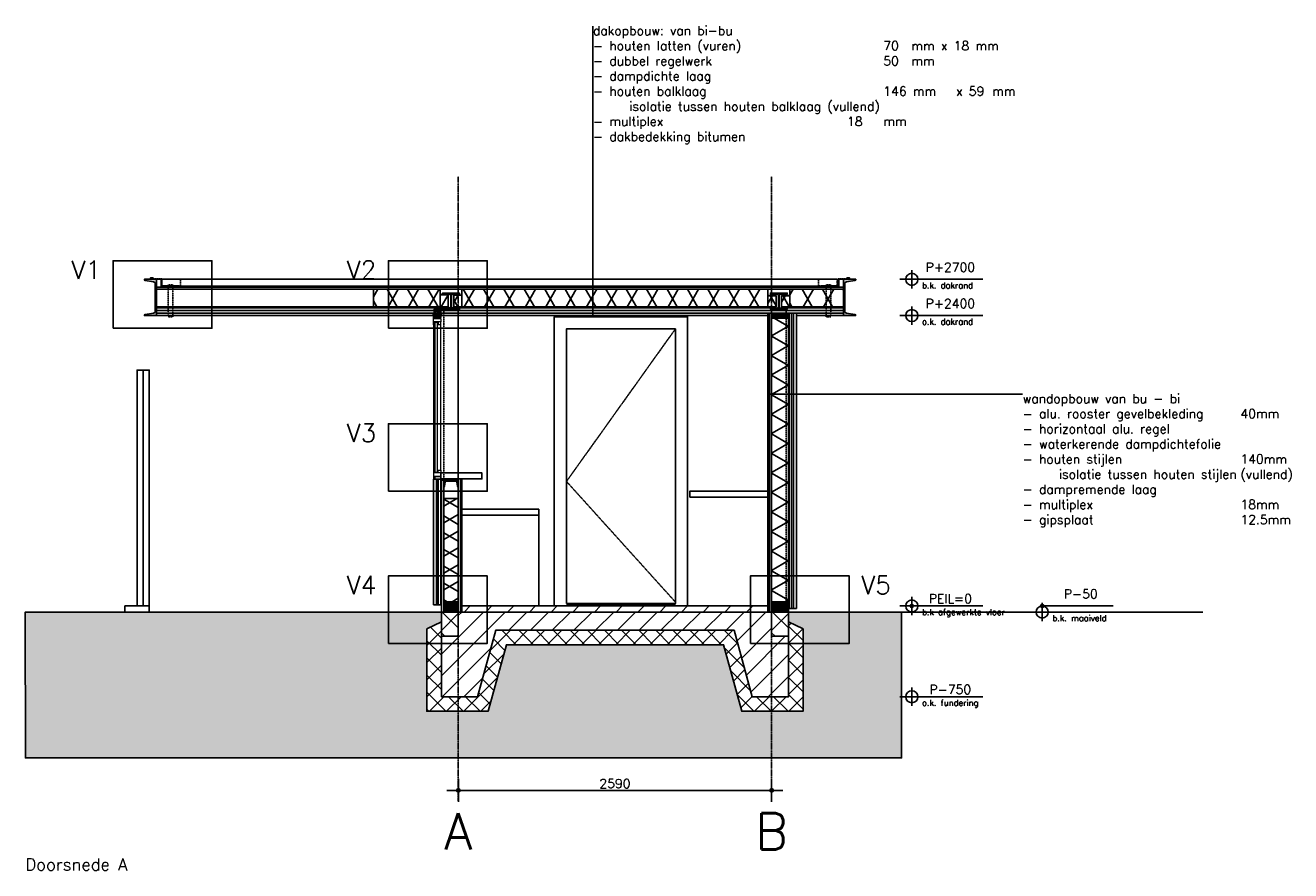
# Model space of a CAD drawing. Header units: millimetres. Extents: x -127013 to -94191, y -55226 to -23129.
# Tile 13 of 14: x -107637 to -97177, y -43105 to -36118. Entities that reach past the tile are written whole.
import ezdxf
from ezdxf.enums import TextEntityAlignment as Align

# ---------------------------------------------------------------- set-up
doc = ezdxf.new("R2010")
doc.units = ezdxf.units.MM
doc.header["$LTSCALE"] = 0.5
doc.header["$PDSIZE"] = 100
doc.linetypes.add('CENTER2', pattern=[28.575, 19.05, -3.175, 3.175, -3.175])
doc.linetypes.add('HIDDEN2', pattern=[4.7625, 3.175, -1.5875])
for name, color, linetype in [('arc. 252', 252, 'Continuous'), ('arc. 9', 9, 'Continuous'), ('arc. maaiveld', 12, 'Continuous'), ('detailaanduiding', 4, 'Continuous'), ('maat 1.5mm', 210, 'Continuous'), ('pen 0.05mm', 7, 'Continuous'), ('pen 0.10mm', 6, 'Continuous'), ('pen 0.15mm', 1, 'Continuous'), ('pen 0.20mm', 2, 'Continuous'), ('pen 0.70mm', 5, 'Continuous'), ('stramien', 9, 'CENTER2'), ('tekst 1.0mm', 7, 'Continuous'), ('tekst 1.5mm', 210, 'Continuous'), ('tekst 2.0mm', 211, 'Continuous'), ('tekst 3.0mm', 200, 'Continuous'), ('tekstblocks', 6, 'Continuous')]:
    doc.layers.add(name, color=color, linetype=linetype)
doc.layers.add('hulplijn', color=140, linetype='Continuous', plot=False)
doc.styles.add('1.0mm tekst', font='romans.shx', dxfattribs={"height": 1})
doc.styles.add('1.5mm tekst', font='romans.shx', dxfattribs={"height": 1.5})
doc.styles.add('2.0mm tekst', font='romans.shx', dxfattribs={"height": 2})
doc.styles.add('3.0mm tekst', font='romans.shx', dxfattribs={"height": 3})
doc.dimstyles.new('1.5mm maat', dxfattribs={"dimscale": 0, "dimtxt": 1.5, "dimasz": 0.75, "dimexe": 1.25, "dimexo": 0.625, "dimgap": 0.375, "dimtad": 1, "dimdec": 0, "dimtxsty": '1.5mm tekst', "dimblk": 'dot maatlijn-GVA', "dimcen": 2.5, "dimse1": 1, "dimse2": 1, "dimclrd": 7, "dimclrt": 256, "dimadec": 0, "dimazin": 0, "dimtfac": 1, "dimtdec": 0, "dimtmove": 0, "dimatfit": 3, "dimfxl": 1, "dimarcsym": 0})
doc.dimstyles.new('peilmaat', dxfattribs={"dimtxt": 1.5, "dimasz": 1, "dimexe": 1.25, "dimexo": 0.625, "dimgap": 0.01, "dimtad": 0, "dimtih": 1, "dimtoh": 1, "dimdec": 0, "dimtxsty": '1.5mm tekst', "dimcen": 2.5, "dimse1": 1, "dimse2": 1, "dimsd1": 1, "dimsd2": 1, "dimclrd": 7, "dimclrt": 256, "dimadec": 0, "dimazin": 0, "dimtfac": 1, "dimtdec": 0, "dimtmove": 0, "dimatfit": 2, "dimfxl": 1, "dimarcsym": 0})

# ---------------------------------------------------------------- blocks, each defined once
blk = doc.blocks.new('*U187')
at = {"layer": 'arc. 9'}
h = blk.add_hatch(dxfattribs=at)
h.set_pattern_fill('_USER', color=256, scale=145.951251, angle=59.9971, style=0, pattern_type=0)
h.set_pattern_definition([(59.997, (-109.4, 145.96), (-126.394, 72.982), [])])
h.paths.add_polyline_path([(0, 0), (0, 146), (551, 146), (551, 0)])
h = blk.add_hatch(dxfattribs=at)
h.set_pattern_fill('_USER', color=256, scale=145.951251, angle=119.9971, style=0, pattern_type=0)
h.set_pattern_definition([(119.997, (-109.4, 145.96), (-126.4, -72.97), [])])
h.paths.add_polyline_path([(0, 0), (0, 146), (551, 146), (551, 0)])
at = {"layer": 'pen 0.10mm'}
blk.add_lwpolyline([(0, 0), (0, 146), (551, 146), (551, 0)], close=True, dxfattribs=at)
blk = doc.blocks.new('*D166')
at = {"layer": 'defpoints', "color": 0, "transparency": 16777216}
for p in [(0, 2400), (54, 2400), (0, 0)]:
    blk.add_point(p, dxfattribs=at)
at = {"layer": 'maat 1.5mm', "transparency": 16777216, "insert": (319, 2500), "char_height": 75, "attachment_point": 5, "style": '1.5mm tekst'}
blk.add_mtext('P+2400', dxfattribs=at)
blk = doc.blocks.new('*U167')
at = {"layer": 'pen 0.05mm'}
for p, q in [((588, 0), (-100, 0)), ((0, 75), (0, -75))]:
    blk.add_line(p, q, dxfattribs=at)
blk.add_circle((0, 0), 50, dxfattribs=at)
at = {"layer": 'tekst 1.0mm', "style": '1.0mm tekst'}
blk.add_attdef('OMSCHRIJVING', (84, -75), '', height=50, dxfattribs=at)
at = {"layer": 'tekst 1.5mm', "insert": (319, 61), "char_height": 75, "attachment_point": 5, "style": '1.5mm tekst'}
blk.add_mtext_dynamic_manual_height_columns('PEIL=0', width=442.68, gutter_width=375, heights=[0], dxfattribs=at)
blk = doc.blocks.new('*D169')
at = {"layer": 'defpoints', "color": 0, "transparency": 16777216}
for p in [(0, 2700), (54, 2700), (0, 0)]:
    blk.add_point(p, dxfattribs=at)
at = {"layer": 'maat 1.5mm', "transparency": 16777216, "insert": (319, 2800), "char_height": 75, "attachment_point": 5, "style": '1.5mm tekst'}
blk.add_mtext('P+2700', dxfattribs=at)
blk = doc.blocks.new('*U180')
at = {"layer": 'arc. 9'}
h = blk.add_hatch(dxfattribs=at)
h.set_pattern_fill('_USER', color=256, scale=119.962245, angle=59.9971, style=0, pattern_type=0)
h.set_pattern_definition([(59.997, (310, 119.97), (-103.887, 59.986), [])])
h.paths.add_polyline_path([(0, 0), (0, 120), (853, 120), (853, 0)])
h = blk.add_hatch(dxfattribs=at)
h.set_pattern_fill('_USER', color=256, scale=119.962245, angle=119.9971, style=0, pattern_type=0)
h.set_pattern_definition([(119.997, (310, 119.97), (-103.893, -59.976), [])])
h.paths.add_polyline_path([(0, 0), (0, 120), (853, 120), (853, 0)])
at = {"layer": 'pen 0.10mm'}
blk.add_lwpolyline([(0, 0), (0, 120), (853, 120), (853, 0)], close=True, dxfattribs=at)
blk = doc.blocks.new('*U181')
at = {"layer": 'arc. 9'}
h = blk.add_hatch(dxfattribs=at)
h.set_pattern_fill('_USER', color=256, scale=139.955663, angle=59.9971, style=0, pattern_type=0)
h.set_pattern_definition([(59.997, (1710.67, 139.97), (-121.202, 69.984), [])])
h.paths.add_polyline_path([(0, 0), (0, 140), (2344, 140), (2344, 0)])
h = blk.add_hatch(dxfattribs=at)
h.set_pattern_fill('_USER', color=256, scale=139.955663, angle=119.9971, style=0, pattern_type=0)
h.set_pattern_definition([(119.997, (1710.67, 139.97), (-121.209, -69.972), [])])
h.paths.add_polyline_path([(0, 0), (0, 140), (2344, 140), (2344, 0)])
at = {"layer": 'pen 0.10mm'}
blk.add_lwpolyline([(0, 0), (0, 140), (2344, 140), (2344, 0)], close=True, dxfattribs=at)
blk = doc.blocks.new('*D186')
at = {"layer": 'defpoints', "color": 0, "transparency": 16777216}
for p in [(0, 0), (0, -750), (319, -750)]:
    blk.add_point(p, dxfattribs=at)
at = {"layer": 'maat 1.5mm', "transparency": 16777216, "insert": (319, -690), "char_height": 75, "attachment_point": 5, "style": '1.5mm tekst'}
blk.add_mtext('P-750', dxfattribs=at)
blk = doc.blocks.new('*U26')
at = {"layer": 'arc. 9'}
h = blk.add_hatch(color=256, dxfattribs=at)
edge = h.paths.add_edge_path()
edge.add_line((2.75, -112.5), (2.75, -20.5))
edge.add_arc((14.75, -20.5), 12, 90, 180, ccw=False)
edge.add_line((14.75, -8.5), (70, -8.5))
edge.add_line((70, -8.5), (70, 0))
edge.add_line((70, 0), (-70, 0))
edge.add_line((-70, 0), (-70, -8.5))
edge.add_line((-70, -8.5), (-14.75, -8.5))
edge.add_arc((-14.75, -20.5), 12, 0, 90, ccw=False)
edge.add_line((-2.75, -20.5), (-2.75, -112.5))
edge.add_arc((-14.75, -112.5), 12, 270, 360, ccw=False)
edge.add_line((-14.75, -124.5), (-70, -124.5))
edge.add_line((-70, -124.5), (-70, -133))
edge.add_line((-70, -133), (70, -133))
edge.add_line((70, -133), (70, -124.5))
edge.add_line((70, -124.5), (14.75, -124.5))
edge.add_arc((14.75, -112.5), 12, 180, 270, ccw=False)
at = {"layer": 'pen 0.20mm'}
blk.add_lwpolyline([(2.75, -112.5), (2.75, -20.5, -0.41421356), (14.75, -8.5), (70, -8.5), (70, 0), (-70, 0), (-70, -8.5), (-14.75, -8.5, -0.41421356), (-2.75, -20.5), (-2.75, -112.5, -0.41421356), (-14.75, -124.5), (-70, -124.5), (-70, -133), (70, -133), (70, -124.5), (14.75, -124.5, -0.41421356)], format="xyb", close=True, dxfattribs=at)
blk = doc.blocks.new('*U188')
at = {"layer": 'arc. 9'}
h = blk.add_hatch(dxfattribs=at)
h.set_pattern_fill('_USER', color=256, scale=145.953763, angle=59.9971, style=0, pattern_type=0)
h.set_pattern_definition([(59.997, (1869.52, 145.97), (-126.396, 72.983), [])])
h.paths.add_polyline_path([(0, 0), (0, 146), (2530, 146), (2530, 0)])
h = blk.add_hatch(dxfattribs=at)
h.set_pattern_fill('_USER', color=256, scale=145.953763, angle=119.9971, style=0, pattern_type=0)
h.set_pattern_definition([(119.997, (1869.52, 145.97), (-126.403, -72.97), [])])
h.paths.add_polyline_path([(0, 0), (0, 146), (2530, 146), (2530, 0)])
at = {"layer": 'pen 0.10mm'}
blk.add_lwpolyline([(0, 0), (0, 146), (2530, 146), (2530, 0)], close=True, dxfattribs=at)
blk = doc.blocks.new('*U189')
at = {"layer": 'arc. 9'}
h = blk.add_hatch(dxfattribs=at)
h.set_pattern_fill('_USER', color=256, scale=145.954142, angle=59.9971, style=0, pattern_type=0)
h.set_pattern_definition([(59.997, (-215.48, 145.97), (-126.396, 72.983), [])])
h.paths.add_polyline_path([(0, 0), (0, 146), (445, 146), (445, 0)])
h = blk.add_hatch(dxfattribs=at)
h.set_pattern_fill('_USER', color=256, scale=145.954142, angle=119.9971, style=0, pattern_type=0)
h.set_pattern_definition([(119.997, (-215.48, 145.97), (-126.404, -72.97), [])])
h.paths.add_polyline_path([(0, 0), (0, 146), (445, 146), (445, 0)])
at = {"layer": 'pen 0.10mm'}
blk.add_lwpolyline([(0, 0), (0, 146), (445, 146), (445, 0)], close=True, dxfattribs=at)
blk = doc.blocks.new('*U241')
at = {"layer": 'arc. 9'}
h = blk.add_hatch(dxfattribs=at)
h.set_pattern_fill('_USER', color=256, scale=101.467856, angle=59.9971, style=0, pattern_type=0)
h.set_pattern_definition([(59.997, (-391.92, 101.48), (-87.871, 50.738), [])])
h.paths.add_polyline_path([(0, 0), (0, 101), (67, 101), (67, 0)])
h = blk.add_hatch(dxfattribs=at)
h.set_pattern_fill('_USER', color=256, scale=101.467856, angle=119.9971, style=0, pattern_type=0)
h.set_pattern_definition([(119.997, (-391.92, 101.48), (-87.876, -50.73), [])])
h.paths.add_polyline_path([(0, 0), (0, 101), (67, 101), (67, 0)])
at = {"layer": 'pen 0.10mm'}
blk.add_lwpolyline([(0, 0), (0, 101), (67, 101), (67, 0)], close=True, dxfattribs=at)
blk = doc.blocks.new('*U223')
at = {"layer": 'arc. 9'}
h = blk.add_hatch(dxfattribs=at)
h.set_pattern_fill('_USER', color=256, scale=97.469275, angle=59.9971, style=0, pattern_type=0)
h.set_pattern_definition([(59.997, (-373.82, 97.48), (-84.408, 48.739), [])])
h.paths.add_polyline_path([(0, 0), (0, 98), (67, 98), (67, 0)])
h = blk.add_hatch(dxfattribs=at)
h.set_pattern_fill('_USER', color=256, scale=97.469275, angle=119.9971, style=0, pattern_type=0)
h.set_pattern_definition([(119.997, (-373.82, 97.48), (-84.413, -48.73), [])])
h.paths.add_polyline_path([(0, 0), (0, 98), (67, 98), (67, 0)])
at = {"layer": 'pen 0.10mm'}
blk.add_lwpolyline([(0, 0), (0, 98), (67, 98), (67, 0)], close=True, dxfattribs=at)
blk = doc.blocks.new('*U242')
at = {"layer": 'arc. 9'}
h = blk.add_hatch(dxfattribs=at)
h.set_pattern_fill('_USER', color=256, scale=92.470832, angle=59.9971, style=0, pattern_type=0)
h.set_pattern_definition([(59.997, (-351.2, 92.48), (-80.08, 46.24), [])])
h.paths.add_polyline_path([(0, 0), (0, 93), (67, 93), (67, 0)])
h = blk.add_hatch(dxfattribs=at)
h.set_pattern_fill('_USER', color=256, scale=92.470832, angle=119.9971, style=0, pattern_type=0)
h.set_pattern_definition([(119.997, (-351.2, 92.48), (-80.084, -46.231), [])])
h.paths.add_polyline_path([(0, 0), (0, 93), (67, 93), (67, 0)])
at = {"layer": 'pen 0.10mm'}
blk.add_lwpolyline([(0, 0), (0, 93), (67, 93), (67, 0)], close=True, dxfattribs=at)
blk = doc.blocks.new('*U190')
at = {"layer": 'arc. 9'}
h = blk.add_hatch(dxfattribs=at)
h.set_pattern_fill('_USER', color=256, scale=92.471152, angle=59.9971, style=0, pattern_type=0)
h.set_pattern_definition([(59.997, (-351.17, 92.48), (-80.08, 46.24), [])])
h.paths.add_polyline_path([(0, 0), (0, 93), (67, 93), (67, 0)])
h = blk.add_hatch(dxfattribs=at)
h.set_pattern_fill('_USER', color=256, scale=92.471152, angle=119.9971, style=0, pattern_type=0)
h.set_pattern_definition([(119.997, (-351.17, 92.48), (-80.085, -46.232), [])])
h.paths.add_polyline_path([(0, 0), (0, 93), (67, 93), (67, 0)])
at = {"layer": 'pen 0.10mm'}
blk.add_lwpolyline([(0, 0), (0, 93), (67, 93), (67, 0)], close=True, dxfattribs=at)
blk = doc.blocks.new('*U149')
at = {"layer": 'detailaanduiding'}
blk.add_lwpolyline([(0, 0), (1634, 0), (1634, 1116), (0, 1116)], close=True, dxfattribs=at)
at = {"layer": 'detailaanduiding', "style": '3.0mm tekst'}
blk.add_attdef('V/H2', text='', height=300, dxfattribs=at).set_placement((-200, 1116), align=Align.TOP_RIGHT)
blk = doc.blocks.new('*U32')
at = {"layer": 'arc. 9'}
h = blk.add_hatch(color=256, dxfattribs=at)
h.dxf.hatch_style = 1
edge = h.paths.add_edge_path()
edge.add_arc((92, -2), 8, 278, 360)
edge.add_line((100, -2), (100, 0))
edge.add_line((100, 0), (0, 0))
edge.add_line((0, 0), (0, -300))
edge.add_line((0, -300), (100, -300))
edge.add_line((100, -300), (100, -298))
edge.add_arc((92, -298), 8, 0, 82)
edge.add_line((93, -290), (24, -280))
edge.add_arc((26, -264), 16, 180, 262, ccw=False)
edge.add_line((10, -264), (10, -36))
edge.add_arc((26, -36), 16, 98, 180, ccw=False)
edge.add_line((24, -20), (93, -10))
at = {"layer": 'pen 0.20mm', "linetype": 'ByBlock'}
blk.add_lwpolyline([(93, -10, 0.373885), (100, -2), (100, 0), (0, 0), (0, -300), (100, -300), (100, -298, 0.373885), (93, -290), (24, -280, -0.373885), (10, -264), (10, -36, -0.373885), (24, -20)], format="xyb", close=True, dxfattribs=at)
blk = doc.blocks.new('dot maatlijn-GVA')
at = {"layer": 'maat 1.5mm'}
h = blk.add_hatch(color=7, dxfattribs=at)
edge = h.paths.add_edge_path()
edge.add_arc((0, 0), 0.4, 0, 360)
at = {"layer": 'maat 1.5mm', "color": 7}
for points in [[(-2.5, 0), (2.5, 0)], [(0, 2.5), (0, -2.5)]]:
    blk.add_lwpolyline(points, dxfattribs=at)
blk.add_circle((0, 0), 0.4, dxfattribs=at)
blk = doc.blocks.new('*D279')
at = {"layer": 'defpoints', "color": 0, "transparency": 16777216}
for p in [(-101467, -42441), (-104057, -42527), (-101467, -42527)]:
    blk.add_point(p, dxfattribs=at)
at = {"layer": 'maat 1.5mm', "color": 7, "lineweight": -2, "transparency": 16777216}
blk.add_line((-104020, -42441), (-101505, -42441), dxfattribs=at)
at = {"layer": 'maat 1.5mm', "color": 7, "lineweight": -2, "transparency": 16777216, "xscale": 37.5, "yscale": 37.5, "zscale": 37.5, "rotation": 180}
blk.add_blockref('dot maatlijn-GVA', (-104057, -42441), dxfattribs=at)
at = {"layer": 'maat 1.5mm', "color": 7, "lineweight": -2, "transparency": 16777216, "xscale": 37.5, "yscale": 37.5, "zscale": 37.5}
blk.add_blockref('dot maatlijn-GVA', (-101467, -42441), dxfattribs=at)
at = {"layer": 'maat 1.5mm', "transparency": 16777216, "insert": (-102762, -42385), "char_height": 75, "attachment_point": 5, "style": '1.5mm tekst'}
blk.add_mtext('2590', dxfattribs=at)
blk = doc.blocks.new('*U303')
at = {"layer": 'detailaanduiding'}
blk.add_lwpolyline([(0, 0), (1634, 0), (1634, 1116), (0, 1116)], close=True, dxfattribs=at)
at = {"layer": 'detailaanduiding', "style": '3.0mm tekst'}
blk.add_attdef('V/H3', text='', height=300, dxfattribs=at).set_placement((1834, 1116), align=Align.TOP_LEFT)
blk = doc.blocks.new('*U283')
at = {"layer": 'arc. 9'}
h = blk.add_hatch(color=256, dxfattribs=at)
h.dxf.hatch_style = 1
edge = h.paths.add_edge_path()
edge.add_arc((16, -100), 9, 180, 262)
edge.add_line((15, -109), (51, -114))
edge.add_arc((51, -119), 4.5, 0, 82, ccw=False)
edge.add_line((55, -119), (55, -120))
edge.add_line((55, -120), (0, -120))
edge.add_line((0, -120), (0, 0))
edge.add_line((0, 0), (55, 0))
edge.add_line((55, 0), (55, -1))
edge.add_arc((51, -1), 4.5, -82, 0, ccw=False)
edge.add_line((51, -6), (15, -11))
edge.add_arc((16, -20), 9, 98, 180)
edge.add_line((7, -20), (7, -100))
at = {"layer": 'pen 0.20mm', "linetype": 'ByBlock'}
blk.add_lwpolyline([(7, -100, 0.373885), (15, -109), (51, -114, -0.373885), (55, -119), (55, -120), (0, -120), (0, 0), (55, 0), (55, -1, -0.373885), (51, -6), (15, -11, 0.373885), (7, -20)], format="xyb", close=True, dxfattribs=at)
blk = doc.blocks.new('*D339')
at = {"layer": 'defpoints', "color": 0, "transparency": 16777216}
for p in [(0, 0), (0, -50), (125, -50)]:
    blk.add_point(p, dxfattribs=at)
at = {"layer": 'maat 1.5mm', "transparency": 16777216, "insert": (319, 100), "char_height": 75, "attachment_point": 5, "style": '1.5mm tekst'}
blk.add_mtext('P-50', dxfattribs=at)
blk = doc.blocks.new('*U165')
at = {"layer": 'hulplijn'}
blk.add_line((0, 0), (587.5, 0), dxfattribs=at)
blk.add_circle((0, 0), 12.5, dxfattribs=at)
at = {"layer": 'pen 0.05mm'}
for p, q in [((0, 2475), (0, 2325)), ((587.5, 2400), (-100, 2400))]:
    blk.add_line(p, q, dxfattribs=at)
blk.add_circle((0, 2400), 50, dxfattribs=at)
at = {"layer": 'tekst 1.0mm', "style": '1.0mm tekst'}
blk.add_attdef('OMSCHRIJVING', (84, 2325), '', height=50, dxfattribs=at)
at = {"layer": 'maat 1.5mm'}
dim = blk.add_linear_dim(base=(54, 2400), p1=(0, 0), p2=(0, 2400), angle=90, dimstyle='peilmaat', override={"dimscale": 0, "dimpost": 'P+<>'}, dxfattribs=at)
dim.commit()
dim.dimension.update_dxf_attribs({"geometry": '*D166', "text_midpoint": (318.8, 2500), "dimtype": 160})
blk = doc.blocks.new('*U168')
at = {"layer": 'hulplijn'}
blk.add_line((0, 0), (587.5, 0), dxfattribs=at)
blk.add_circle((0, 0), 12.5, dxfattribs=at)
at = {"layer": 'pen 0.05mm'}
for p, q in [((0, 2775), (0, 2625)), ((587.5, 2700), (-100, 2700))]:
    blk.add_line(p, q, dxfattribs=at)
blk.add_circle((0, 2700), 50, dxfattribs=at)
at = {"layer": 'tekst 1.0mm', "style": '1.0mm tekst'}
blk.add_attdef('OMSCHRIJVING', (84, 2625), '', height=50, dxfattribs=at)
at = {"layer": 'maat 1.5mm'}
dim = blk.add_linear_dim(base=(54, 2700), p1=(0, 0), p2=(0, 2700), angle=90, dimstyle='peilmaat', override={"dimscale": 0, "dimpost": 'P+<>'}, dxfattribs=at)
dim.commit()
dim.dimension.update_dxf_attribs({"geometry": '*D169', "text_midpoint": (318.8, 2800), "dimtype": 160})
blk = doc.blocks.new('*U185')
at = {"layer": 'hulplijn'}
blk.add_line((0, 0), (587.5, 0), dxfattribs=at)
blk.add_circle((0, 0), 12.5, dxfattribs=at)
at = {"layer": 'pen 0.05mm'}
for p, q in [((0, -675), (0, -825)), ((587.5, -750), (-100, -750))]:
    blk.add_line(p, q, dxfattribs=at)
blk.add_circle((0, -750), 50, dxfattribs=at)
at = {"layer": 'tekst 1.0mm', "style": '1.0mm tekst'}
blk.add_attdef('OMSCHRIJVING', (84, -825), '', height=50, dxfattribs=at)
at = {"layer": 'maat 1.5mm'}
dim = blk.add_linear_dim(base=(318.8, -750), p1=(0, 0), p2=(0, -750), angle=90, dimstyle='peilmaat', override={"dimscale": 0, "dimpost": 'P-<>'}, dxfattribs=at)
dim.commit()
dim.dimension.update_dxf_attribs({"geometry": '*D186', "text_midpoint": (318.8, -689.8), "dimtype": 160})
blk = doc.blocks.new('*U338')
at = {"layer": 'hulplijn'}
blk.add_line((0, 0), (587.5, 0), dxfattribs=at)
blk.add_circle((0, 0), 12.5, dxfattribs=at)
at = {"layer": 'pen 0.05mm'}
for p, q in [((0, 25), (0, -125)), ((587.5, -50), (-100, -50))]:
    blk.add_line(p, q, dxfattribs=at)
blk.add_circle((0, -50), 50, dxfattribs=at)
at = {"layer": 'tekst 1.0mm', "style": '1.0mm tekst'}
blk.add_attdef('OMSCHRIJVING', (84, -125), '', height=50, dxfattribs=at)
at = {"layer": 'maat 1.5mm'}
dim = blk.add_linear_dim(base=(125.4, -50), p1=(0, 0), p2=(0, -50), angle=90, dimstyle='peilmaat', override={"dimscale": 0, "dimpost": 'P-<>'}, dxfattribs=at)
dim.commit()
dim.dimension.update_dxf_attribs({"geometry": '*D339', "text_midpoint": (318.8, 100), "dimtype": 160})

msp = doc.modelspace()

# ---------------------------------------------------------------- hatches: boundary and pattern name
at = {"layer": 'arc. 252'}
h = msp.add_hatch(dxfattribs=at)
h.set_pattern_fill('JIS_WOOD', color=256, scale=10, angle=-90, style=0)
h.set_pattern_definition([(315, (-69056.5716, -151666.4904), (5, 5), [])])
h.paths.add_polyline_path([(-101327.5, -38538.4), (-101327.5, -38498.4), (-101467.5, -38498.4), (-101467.5, -38538.4)])
h = msp.add_hatch(dxfattribs=at)
h.set_pattern_fill('JIS_WOOD', color=256, scale=10, angle=-90, style=0)
h.set_pattern_definition([(315, (-71786.5695, -154050.49), (5, 5), [])])
h.paths.add_polyline_path([(-104057.5, -40922.4), (-104057.5, -40882.4), (-104177.5, -40882.4), (-104177.5, -40922.4)])
h = msp.add_hatch(dxfattribs=at)
h.set_pattern_fill('JIS_WOOD', color=256, scale=10, angle=-90, style=0)
h.set_pattern_definition([(315, (-69056.5715, -154050.491), (5, 5), [])])
h.paths.add_polyline_path([(-101327.5, -40922.4), (-101327.5, -40882.4), (-101467.5, -40882.4), (-101467.5, -40922.4)])
h = msp.add_hatch(dxfattribs=at)
h.set_pattern_fill('JIS_WOOD', color=256, scale=10, angle=-90, style=0)
h.set_pattern_definition([(315, (-71786.5695, -154090.49), (5, 5), [])])
h.paths.add_polyline_path([(-104057.5, -40962.4), (-104057.5, -40922.4), (-104177.5, -40922.4), (-104177.5, -40962.4)])
h = msp.add_hatch(dxfattribs=at)
h.set_pattern_fill('JIS_WOOD', color=256, scale=10, angle=-90, style=0)
h.set_pattern_definition([(315, (-69056.5715, -154090.491), (5, 5), [])])
h.paths.add_polyline_path([(-101327.5, -40962.4), (-101327.5, -40922.4), (-101467.5, -40922.4), (-101467.5, -40962.4)])
at = {"layer": 'arc. 9'}
h = msp.add_hatch(color=256, dxfattribs=at)
h.dxf.hatch_style = 1
h.paths.add_polyline_path([(-106602.5, -38217.4), (-106600.5, -38217.4), (-106600.5, -38207.4), (-106580.5, -38207.4), (-106580.5, -38205.4), (-106602.5, -38205.4)])
h = msp.add_hatch(color=256, dxfattribs=at)
h.dxf.hatch_style = 1
h.paths.add_polyline_path([(-100822.5, -38217.4), (-100824.5, -38217.4), (-100824.5, -38207.4), (-100844.5, -38207.4), (-100844.5, -38205.4), (-100822.5, -38205.4)])
h = msp.add_hatch(color=256, dxfattribs=at)
h.paths.add_polyline_path([(-104047.5, -38463.9), (-104249.7, -38463.9), (-104235.9, -38473.9), (-104200.5, -38473.9), (-104047.5, -38473.9)])
h.paths.add_polyline_path([(-104249.7, -38463.9), (-104255.5, -38463.9), (-104255.5, -38473.9), (-104235.9, -38473.9)])
h = msp.add_hatch(dxfattribs=at)
h.set_pattern_fill('ANSI31', color=256, scale=3)
h.set_pattern_definition([(45, (-192447.444, -208.006), (-6.7351921, 6.7351921), [])])
h.paths.add_polyline_path([(-104255.5, -38532.5), (-104200.5, -38532.5), (-104200.5, -38473.9), (-104255.5, -38473.9)])
h = msp.add_hatch(dxfattribs=at)
h.set_pattern_fill('ANSI31', color=256, scale=40)
h.set_pattern_definition([(45, (0.002, 20), (-89.80256, 89.80256), [])])
h.paths.add_polyline_path([(-101327.5, -41167.4), (-101467.5, -41167.4), (-101467.5, -40967.4), (-104057.5, -40967.4), (-104057.5, -41167.4), (-104197.5, -41167.4), (-104197.5, -41667.4), (-103897.5, -41667.4), (-103747.5, -41117.7), (-101777.5, -41117.7), (-101627.5, -41667.4), (-101327.5, -41667.4)])
h = msp.add_hatch(dxfattribs=at)
h.set_pattern_fill('ANSI37', color=256, scale=40)
h.set_pattern_definition([(45, (-2730, -2e-06), (-89.80256, 89.80256), []), (135, (-2730, -2e-06), (-89.80256, -89.80256), [])])
h.paths.add_polyline_path([(-104197.5, -40967.4), (-104057.5, -40967.4), (-104057.5, -41167.4), (-104197.5, -41167.4)])
h = msp.add_hatch(dxfattribs=at)
h.set_pattern_fill('ANSI31', color=256, scale=40)
h.paths.add_polyline_path([(-104027, -40917.4), (-104027, -40967.4), (-101498, -40967.4), (-101498, -40917.4)])
h = msp.add_hatch(dxfattribs=at)
h.set_pattern_fill('ANSI37', color=256, scale=40)
h.paths.add_polyline_path([(-101467.5, -40967.4), (-101327.5, -40967.4), (-101327.5, -41167.4), (-101467.5, -41167.4)])
h = msp.add_hatch(dxfattribs=at)
h.set_pattern_fill('_USER', color=256, scale=100, angle=45, double=1, pattern_type=0)
h.set_pattern_definition([(45, (0, 0), (-70.71068, 70.71068), []), (135, (0, 0), (-70.71068, -70.71068), [])])
h.paths.add_polyline_path([(-101777.5, -41117.7), (-103747.5, -41117.7), (-103897.5, -41667.4), (-104197.5, -41667.4), (-104197.5, -41047.4), (-104317.5, -41107.4), (-104317.5, -41787.4), (-103810.4, -41787.4), (-103660.2, -41237.7), (-101864.8, -41237.7), (-101714.6, -41787.4), (-101207.5, -41787.4), (-101207.5, -41287.4), (-101207.5, -41107.4), (-101327.5, -41047.4), (-101327.5, -41667.4), (-101627.5, -41667.4)])
at = {"layer": 'arc. maaiveld'}
msp.add_hatch(color=256, dxfattribs=at).paths.add_polyline_path([(-100392.8, -40967.4), (-101127.5, -40967.4), (-101327.5, -40967.4), (-101327.5, -41047.4), (-101207.5, -41107.4), (-101207.5, -41787.4), (-101714.6, -41787.4), (-101864.8, -41237.7), (-103660.2, -41237.7), (-103810.4, -41787.4), (-104317.5, -41787.4), (-104317.5, -41287.4), (-104317.5, -41107.4), (-104197.5, -41047.4), (-104197.5, -40967.4), (-104277.5, -40967.4), (-104432.5, -40967.4), (-107636.5, -40967.4), (-107636, -42173.6), (-100392.8, -42173.6)])

# ---------------------------------------------------------------- linework, layer by layer
at = {"linetype": 'HIDDEN2'}
for p, q in [((-106511.5, -38217.4), (-106511.5, -38276.4)), ((-100916.2, -38274.4), (-106511.5, -38274.4)), ((-106511.5, -38276.4), (-100914.2, -38276.4)), ((-100914.2, -38276.4), (-106511.5, -38276.4)), ((-106509.5, -38274.4), (-100914.2, -38274.4)), ((-100913.5, -38217.4), (-100913.5, -38276.4))]:
    msp.add_line(p, q, dxfattribs=at)
at = {"layer": 'hulplijn', "linetype": 'Continuous', "lineweight": 0, "flags": 128}
msp.add_lwpolyline([(-104252.5, -39868.4), (-104252.5, -39848.4), (-104202.5, -39848.4)], dxfattribs=at)
at = {"layer": 'hulplijn'}
msp.add_lwpolyline([(-100392.8, -40967.4), (-101127.5, -40967.4), (-101327.5, -40967.4), (-101327.5, -41047.4), (-101207.5, -41107.4), (-101207.5, -41787.4), (-101714.6, -41787.4), (-101864.8, -41237.7), (-103660.2, -41237.7), (-103810.4, -41787.4), (-104317.5, -41787.4), (-104317.5, -41287.4), (-104317.5, -41107.4), (-104197.5, -41047.4), (-104197.5, -40967.4), (-104277.5, -40967.4), (-104432.5, -40967.4), (-107636.5, -40967.4), (-107636, -42173.6), (-100392.8, -42173.6)], close=True, dxfattribs=at)
at = {"layer": 'pen 0.05mm', "linetype": 'ByBlock'}
msp.add_line((-100872.5, -38217.4), (-100872.5, -38517.4), dxfattribs=at)
at = {"layer": 'pen 0.05mm'}
for p, q in [((-104187.5, -38454.4), (-104187.5, -38445.4)), ((-104047.5, -38454.4), (-104047.5, -38445.4)), ((-101477.5, -38454.4), (-101477.5, -38445.4)), ((-101337.5, -38454.4), (-101337.5, -38445.4)), ((-104262.5, -38517.4), (-104257.5, -38517.4)), ((-101322.5, -40937.4), (-101322.5, -38498.4)), ((-104262.5, -39868.4), (-104202.5, -39868.4)), ((-103932.5, -40167.4), (-103392.5, -40167.4)), ((-104197, -40967.4), (-104082.5, -40967.4)), ((-104177.5, -40967.4), (-104057.5, -40962.4)), ((-104057.5, -40967.4), (-104177.5, -40962.4)), ((-104027, -40967.4), (-101498, -40967.4)), ((-101467.5, -40967.4), (-101327.5, -40962.4)), ((-101327.5, -40967.4), (-101467.5, -40962.4)), ((-101262.5, -40937.4), (-101322.5, -40937.4))]:
    msp.add_line(p, q, dxfattribs=at)
at = {"layer": 'pen 0.05mm', "linetype": 'HIDDEN2'}
for p, q in [((-104177.5, -40947.4), (-104177.5, -38463.9)), ((-104057.5, -40702.4), (-104057.5, -38463.9)), ((-101467.5, -40702.4), (-101467.5, -38463.9)), ((-101347.5, -40947.4), (-101347.5, -38463.9))]:
    msp.add_line(p, q, dxfattribs=at)
at = {"layer": 'pen 0.05mm', "linetype": 'Continuous', "lineweight": 0}
for p, q in [((-104262.5, -38593.4), (-104262.5, -39792.4)), ((-104202.5, -39795.4), (-104202.5, -38590.4))]:
    msp.add_line(p, q, dxfattribs=at)
at = {"layer": 'pen 0.05mm', "linetype": 'HIDDEN2'}
for points in [[(-106367.5, -38272.4), (-106508.5, -38272.4), (-106508.5, -38214.4), (-106593.7, -38214.4)], [(-101057.5, -38272.4), (-100916.5, -38272.4), (-100916.5, -38214.4), (-100827, -38214.4)], [(-102263, -38627.9), (-103163, -39887.9), (-102263, -40884.4)]]:
    msp.add_lwpolyline(points, dxfattribs=at)
for points in [[(-106508.5, -38272.4), (-106352.5, -38272.4), (-106352.5, -38217.4), (-106508.5, -38217.4)], [(-106456.3, -38527.4), (-106416.3, -38527.4), (-106416.3, -38264.4), (-106456.3, -38264.4)], [(-100924.5, -38272.4), (-101080.5, -38272.4), (-101080.5, -38217.4), (-100924.5, -38217.4)], [(-100976.6, -38527.4), (-101016.6, -38527.4), (-101016.6, -38264.4), (-100976.6, -38264.4)]]:
    msp.add_lwpolyline(points, close=True, dxfattribs=at)
at = {"layer": 'pen 0.05mm'}
for points in [[(-106502.5, -38217.4), (-106502.5, -38217.4), (-100930.5, -38217.4), (-100930.5, -38217.4), (-106502.5, -38217.4)], [(-104140.2, -38445.4), (-104207.5, -38445.4), (-104207.5, -38445.4), (-106552.5, -38445.4), (-106552.5, -38348.9), (-106552.5, -38348.9), (-106552.5, -38299.4), (-104207.5, -38299.4), (-104207.5, -38343.9), (-104140.2, -38343.9), (-104140.2, -38364.4), (-104140.2, -38445.4)], [(-104094.7, -38445.4), (-104027.5, -38445.4), (-104027.5, -38445.4), (-101497.5, -38445.4), (-101497.5, -38445.4), (-101430.2, -38445.4), (-101430.2, -38352.9), (-101497.5, -38352.9), (-101497.5, -38299.4), (-104027.5, -38299.4), (-104027.5, -38347.9), (-104094.7, -38347.9), (-104094.7, -38368.4), (-104094.7, -38445.4)], [(-100872.5, -38445.4), (-101317.5, -38445.4), (-101317.5, -38445.4), (-101384.7, -38445.4), (-101384.7, -38352.9), (-101317.5, -38352.9), (-101317.5, -38299.4), (-100872.5, -38299.4), (-100872.5, -38437.4)], [(-106552.5, -38476.4), (-106552.5, -38454.4), (-101477.5, -38454.4)], [(-101337.5, -38454.4), (-100872.5, -38454.4), (-100872.5, -38476.4), (-106552.5, -38476.4)], [(-106552.5, -38498.4), (-106552.5, -38476.4), (-100872.5, -38476.4), (-100872.5, -38498.4), (-104195.5, -38498.4)], [(-104255.5, -38473.9), (-104047.5, -38473.9), (-104047.5, -38463.9), (-104255.5, -38463.9), (-104255.5, -38473.9)], [(-101417.4, -38454.4), (-101397.5, -38454.4)], [(-104265.5, -38498.4), (-106552.5, -38498.4)], [(-101485.5, -40967.4), (-101498, -40967.4), (-101498, -38498.4), (-101485.5, -38498.4), (-101485.5, -40967.4)], [(-101467.5, -40967.4), (-101485.5, -40967.4), (-101485.5, -38498.4), (-101467.5, -38498.4), (-101467.5, -40967.4)], [(-106662.5, -40917.4), (-106662.5, -38967.4), (-106712.5, -38967.4), (-106712.5, -40917.4)], [(-106662.5, -40967.4), (-106612.5, -40967.4), (-106612.5, -38967.4), (-106662.5, -38967.4), (-106662.5, -40917.4)], [(-104202.5, -39867.4), (-104202.5, -39817.4), (-103862.5, -39817.4), (-103862.5, -39867.4), (-104202.5, -39867.4)], [(-104057.5, -40967.4), (-104057.5, -39867.4), (-104039.5, -39867.4), (-104039.5, -40967.4), (-104057.5, -40967.4)], [(-104039.5, -40967.4), (-104039.5, -39867.4), (-104027, -39867.4), (-104027, -40967.4), (-104039.5, -40967.4)], [(-102142.5, -40017.4), (-101498, -40017.4), (-101498, -39967.4), (-102142.5, -39967.4), (-102142.5, -40017.4)], [(-103392.5, -40167.4), (-103392.5, -40917.4)], [(-106612.5, -40967.4), (-106612.5, -40917.4), (-106812.5, -40917.4), (-106812.5, -40967.4), (-106612.5, -40967.4)], [(-106762.5, -40967.4), (-106712.5, -40967.4)], [(-106712.5, -40967.4), (-106662.5, -40967.4)], [(-106712.5, -40967.4), (-106662.5, -40967.4)], [(-106662.5, -40967.4), (-106612.5, -40967.4)]]:
    msp.add_lwpolyline(points, dxfattribs=at)
for points in [[(-103263.5, -40917.4), (-102162.5, -40917.4), (-102162.5, -38527.4), (-103263.5, -38527.4)], [(-103163, -40897.4), (-102263, -40897.4), (-102263, -38627.9), (-103163, -38627.9)], [(-104252.5, -39868.4), (-104202.5, -39868.4), (-104202.5, -39848.4), (-104252.5, -39848.4)], [(-104027, -40167.4), (-103392.5, -40167.4), (-103392.5, -40117.4), (-104027, -40117.4)], [(-104177.5, -40962.4), (-104057.5, -40962.4), (-104057.5, -40967.4), (-104177.5, -40967.4)], [(-101777.5, -41117.7), (-103747.5, -41117.7), (-103897.5, -41667.4), (-104197.5, -41667.4), (-104197.5, -41047.4), (-104317.5, -41107.4), (-104317.5, -41787.4), (-103810.4, -41787.4), (-103660.2, -41237.7), (-101864.8, -41237.7), (-101714.6, -41787.4), (-101207.5, -41787.4), (-101207.5, -41287.4), (-101207.5, -41107.4), (-101327.5, -41047.4), (-101327.5, -41667.4), (-101627.5, -41667.4)]]:
    msp.add_lwpolyline(points, close=True, dxfattribs=at)
at = {"layer": 'pen 0.10mm'}
for p, q in [((-101485.5, -39165.7), (-99392.3, -39165.7)), ((-101498, -40897.4), (-101498, -40967.4)), ((-104027, -40917.4), (-104027, -40967.4)), ((-104027, -40917.4), (-101498, -40917.4)), ((-103952.5, -40917.4), (-101542.5, -40917.4))]:
    msp.add_line(p, q, dxfattribs=at)
at = {"layer": 'pen 0.10mm', "linetype": 'Continuous', "lineweight": 0}
msp.add_lwpolyline([(-104252.5, -38573.4), (-104252.5, -39812.4), (-104230.5, -39812.4), (-104230.5, -38573.4)], close=True, dxfattribs=at)
at = {"layer": 'pen 0.10mm'}
msp.add_lwpolyline([(-104177.5, -39877.4), (-104195.5, -39877.4), (-104195.5, -40967.4), (-104177.5, -40967.4)], close=True, dxfattribs=at)
at = {"layer": 'pen 0.15mm'}
for p, q in [((-104265.5, -38498.4), (-104265.5, -38517.4)), ((-104195.5, -38498.4), (-104195.5, -38517.4))]:
    msp.add_line(p, q, dxfattribs=at)
at = {"layer": 'pen 0.15mm', "linetype": 'Continuous', "lineweight": 0}
msp.add_line((-103163, -40904.9), (-102263, -40904.9), dxfattribs=at)
at = {"layer": 'pen 0.15mm'}
for points in [[(-106552.5, -38279.4), (-106552.5, -38217.4), (-106514.5, -38217.4), (-106514.5, -38281.4), (-106552.5, -38281.4)], [(-106552.5, -38299.4), (-106552.5, -38281.4), (-100872.5, -38281.4), (-100872.5, -38299.4), (-106552.5, -38299.4)], [(-100872.5, -38281.4), (-100872.5, -38217.4), (-100910.5, -38217.4), (-100910.5, -38281.4), (-100872.5, -38281.4)], [(-104265.5, -38517.4), (-106552.5, -38517.4), (-106552.5, -38498.4), (-104265.5, -38498.4)], [(-104195.5, -38498.4), (-100872.5, -38498.4)], [(-101498, -38517.4), (-104195.5, -38517.4)], [(-100872.5, -38517.4), (-101262.5, -38517.4)]]:
    msp.add_lwpolyline(points, dxfattribs=at)
at = {"layer": 'pen 0.15mm', "linetype": 'Continuous', "lineweight": 0, "flags": 128}
for points in [[(-104262.5, -38517.4), (-104257.5, -38517.4), (-104257.5, -38542.4), (-104202.5, -38542.4), (-104202.5, -38568.4), (-104257.5, -38568.4), (-104257.5, -38593.4), (-104262.5, -38593.4)], [(-104262.5, -39868.4), (-104257.5, -39868.4), (-104257.5, -39843.4), (-104202.5, -39843.4), (-104202.5, -39817.4), (-104257.5, -39817.4), (-104257.5, -39792.4), (-104262.5, -39792.4)]]:
    msp.add_lwpolyline(points, close=True, dxfattribs=at)
at = {"layer": 'pen 0.15mm', "linetype": 'Continuous', "lineweight": 0}
for points in [[(-104224.5, -38568.4), (-104224.5, -38590.4), (-104202.5, -38590.4), (-104202.5, -38568.4)], [(-104224.5, -39817.4), (-104224.5, -39795.4), (-104202.5, -39795.4), (-104202.5, -39817.4)]]:
    msp.add_lwpolyline(points, close=True, dxfattribs=at)
at = {"layer": 'pen 0.20mm'}
for points in [[(-106602.5, -38217.4), (-106600.5, -38217.4), (-106600.5, -38207.4), (-106580.5, -38207.4), (-106580.5, -38205.4), (-106602.5, -38205.4), (-106602.5, -38217.4)], [(-100822.5, -38217.4), (-100824.5, -38217.4), (-100824.5, -38207.4), (-100844.5, -38207.4), (-100844.5, -38205.4), (-100822.5, -38205.4), (-100822.5, -38217.4)], [(-101327.5, -38498.4), (-101467.5, -38498.4), (-101467.5, -38538.4), (-101327.5, -38538.4), (-101327.5, -38498.4)], [(-104057.5, -40882.4), (-104177.5, -40882.4), (-104177.5, -40922.4), (-104057.5, -40922.4), (-104057.5, -40882.4)], [(-101327.5, -40882.4), (-101467.5, -40882.4), (-101467.5, -40922.4), (-101327.5, -40922.4), (-101327.5, -40882.4)], [(-104057.5, -40922.4), (-104177.5, -40922.4), (-104177.5, -40962.4), (-104057.5, -40962.4), (-104057.5, -40922.4)], [(-101327.5, -40922.4), (-101467.5, -40922.4), (-101467.5, -40962.4), (-101327.5, -40962.4), (-101327.5, -40922.4)]]:
    msp.add_lwpolyline(points, dxfattribs=at)
for points in [[(-104255.5, -38532.5), (-104200.5, -38532.5), (-104200.5, -38473.9), (-104255.5, -38473.9)], [(-101327.5, -41167.4), (-101467.5, -41167.4), (-101467.5, -40967.4), (-104057.5, -40967.4), (-104057.5, -41167.4), (-104197.5, -41167.4), (-104197.5, -41667.4), (-103897.5, -41667.4), (-103747.5, -41117.7), (-101777.5, -41117.7), (-101627.5, -41667.4), (-101327.5, -41667.4)], [(-104197.5, -40967.4), (-104057.5, -40967.4), (-104057.5, -41167.4), (-104197.5, -41167.4)], [(-101467.5, -40967.4), (-101327.5, -40967.4), (-101327.5, -41167.4), (-101467.5, -41167.4)]]:
    msp.add_lwpolyline(points, close=True, dxfattribs=at)
at = {"layer": 'pen 0.70mm'}
msp.add_line((-102162.5, -40917.4), (-102162.5, -40917.4), dxfattribs=at)
for points in [[(-104277.5, -40967.4), (-107636.5, -40967.4)], [(-97903.4, -40967.4), (-101262.5, -40967.4)]]:
    msp.add_lwpolyline(points, dxfattribs=at)
at = {"layer": 'stramien'}
for points in [[(-104057.5, -42526.5), (-104057.5, -37367)], [(-101467.5, -42526.5), (-101467.5, -37367)]]:
    msp.add_lwpolyline(points, dxfattribs=at)
at = {"layer": 'tekst 1.0mm'}
for p, q in [((-101302.5, -40937.4), (-101302.5, -38498.4)), ((-101287.5, -40937.4), (-101287.5, -38498.4)), ((-101262.5, -40937.4), (-101262.5, -38498.4)), ((-104262.5, -39868.4), (-104262.5, -40907.4)), ((-104237.5, -39868.4), (-104237.5, -40907.4)), ((-104222.5, -39868.4), (-104222.5, -40907.4)), ((-104202.5, -40907.4), (-104202.5, -39867.4)), ((-104262.5, -40907.4), (-104202.5, -40907.4))]:
    msp.add_line(p, q, dxfattribs=at)
at = {"layer": 'tekstblocks'}
msp.add_line((-102943.9, -36124.5), (-102943.9, -38517.4), dxfattribs=at)

# ---------------------------------------------------------------- block references
at = {"xscale": 0.5, "yscale": 0.5, "zscale": 0.5}
for name, p, values in [('*U149', (-106910.4, -38621.9), {'V/H2': 'V1'}), ('*U149', (-104635.2, -38621.9), {'V/H2': 'V2'}), ('*U149', (-104635.2, -39969), {'V/H2': 'V3'}), ('*U149', (-104635.2, -41227.4), {'V/H2': 'V4'}), ('*U303', (-101643, -41227.4), {'V/H3': 'V5'})]:
    msp.add_blockref(name, p, dxfattribs=at).add_auto_attribs(values)
for name, p, values in [('*U168', (-100308.5, -40917.4), {'OMSCHRIJVING': 'b.k. dakrand'}), ('*U165', (-100308.5, -40917.4), {'OMSCHRIJVING': 'o.k. dakrand'}), ('*U338', (-99230.6, -40917.4), {'OMSCHRIJVING': 'b.k. maaiveld'}), ('*U167', (-100308.5, -40917.4), {'OMSCHRIJVING': 'b.k afgewerkte vloer'}), ('*U185', (-100308.5, -40917.4), {'OMSCHRIJVING': 'o.k. fundering'})]:
    msp.add_blockref(name, p).add_auto_attribs(values)
at = {"xscale": -1}
msp.add_blockref('*U32', (-106552.5, -38217.4), dxfattribs=at)
for name, p in [('*U32', (-100872.5, -38217.4)), ('*U26', (-104117.5, -38330.9)), ('*U26', (-101407.5, -38330.9))]:
    msp.add_blockref(name, p)
at = {"rotation": 270}
msp.add_blockref('*U283', (-104057.5, -39877.4), dxfattribs=at)
at = {"layer": 'pen 0.05mm'}
for name, p, rotation in [('*U187', (-104758.5, -38445.4), 8.439189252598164e-07), ('*U241', (-104207.5, -38445.4), 8.439189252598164e-07), ('*U223', (-104094.7, -38445.4), 8.439189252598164e-07), ('*U188', (-104027.5, -38445.4), 8.439189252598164e-07), ('*U242', (-101497.5, -38445.4), 8.439189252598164e-07), ('*U190', (-101384.7, -38445.4), 8.439189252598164e-07), ('*U189', (-101317.5, -38445.4), 8.439189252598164e-07), ('*U181', (-101327.5, -40882.4), 90.00000084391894), ('*U180', (-104057.5, -40882.4), 90.00000084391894)]:
    msp.add_blockref(name, p, dxfattribs=dict(at, rotation=rotation))

# ---------------------------------------------------------------- texts
at = {"layer": 'tekst 1.5mm', "char_height": 75, "attachment_point": 1, "style": '1.5mm tekst'}
for s, width, insert in [('dakopbouw: van bi-bu\\P- houten latten (vuren) ^I^I^I^I70  mm x 18 mm\\P- dubbel regelwerk^I^I^I^I^I50  mm\\P- dampdichte laag\\P- houten balklaag^I^I^I^I^I146 mm^Ix 59^Imm\\P^Iisolatie tussen houten balklaag (vullend)^I\\P- multiplex^I^I^I^I^I^I18^Imm\\P- dakbedekking bitumen^I ^I^I^I', 4156.866, (-102943.9, -36124.5)), ('wandopbouw van bu - bi\\P- alu. rooster gevelbekleding^I^I40mm\\P- horizontaal alu. regel\\P- waterkerende dampdichtefolie\\P- houten stijlen^I^I^I^I140mm\\P^Iisolatie tussen houten stijlen^I(vullend)\\P- dampremende laag\\P- multiplex ^I^I     ^I^I18mm\\P- gipsplaat^I^I^I^I^I12.5mm', 2900.962, (-99392.3, -39165.7))]:
    msp.add_mtext_dynamic_manual_height_columns(s, width=width, gutter_width=375, heights=[0], dxfattribs=dict(at, insert=insert))
at = {"layer": 'tekst 2.0mm', "insert": (-107636.5, -43003.4), "char_height": 100, "attachment_point": 1, "style": '2.0mm tekst'}
msp.add_mtext_dynamic_manual_height_columns('Doorsnede A', width=1834.822, gutter_width=375, heights=[0], dxfattribs=at)
at = {"layer": 'tekst 3.0mm', "char_height": 300, "width": 763.995, "attachment_point": 2, "style": '3.0mm tekst'}
for s, insert in [('A', (-104057.5, -42630)), ('B', (-101467.5, -42630))]:
    msp.add_mtext(s, dxfattribs=dict(at, insert=insert))

# ---------------------------------------------------------------- dimensions: what is measured, and where the dimension line sits
at = {"layer": 'maat 1.5mm'}
dim = msp.add_linear_dim(base=(-101467.5, -42440.8), p1=(-104057.5, -42526.5), p2=(-101467.5, -42526.5), dimstyle='1.5mm maat', dxfattribs=at)
dim.commit()
dim.dimension.update_dxf_attribs({"geometry": '*D279', "text_midpoint": (-102762.5, -42384.5)})

doc.saveas('drawing.dxf')
